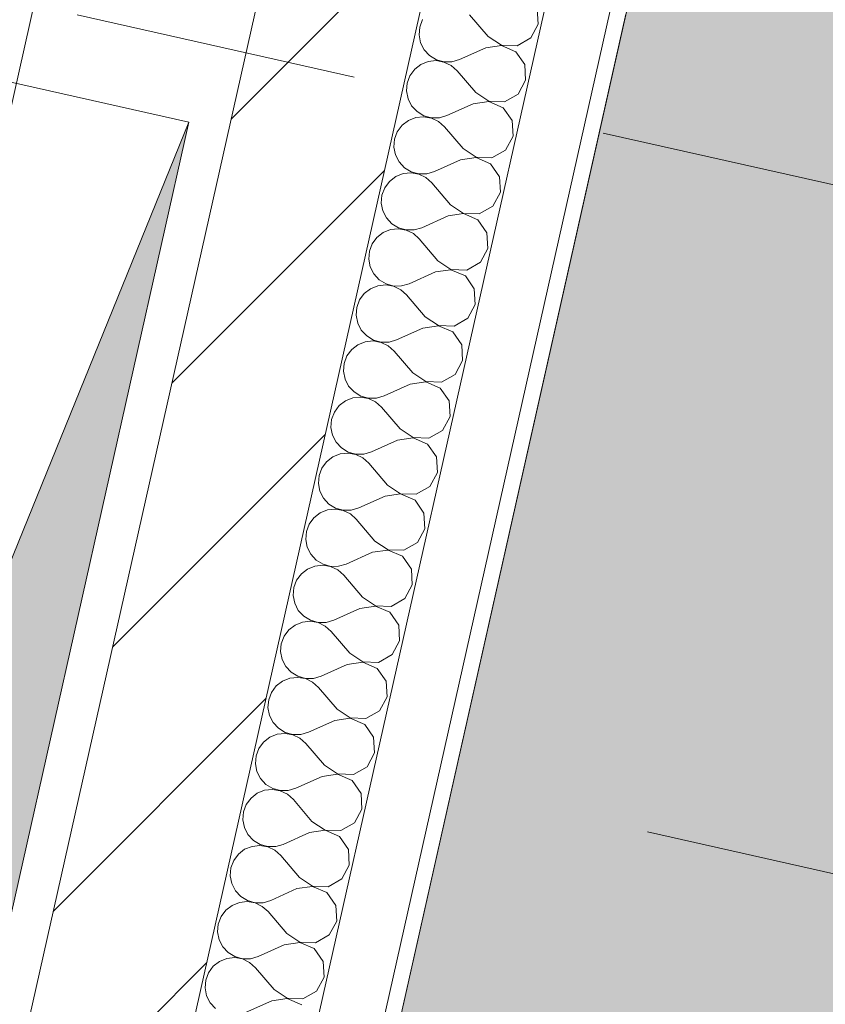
# Model space of a CAD drawing. Header units: millimetres. Extents: x -6990773 to -6682839, y 6117771 to 6220266.
# Tile 32 of 154: x -6942119 to -6941118, y 6139639 to 6140863. Entities that reach past the tile are written whole.
import ezdxf
from ezdxf.enums import TextEntityAlignment as Align

# ---------------------------------------------------------------- set-up
doc = ezdxf.new("R2010")
doc.units = ezdxf.units.MM
doc.header["$MEASUREMENT"] = 0
doc.linetypes.add('Штрихпунктирная', pattern=[670.277762, 352.777767, -176.388884, 0, -141.111112])
for name, color, linetype in [('АР-Разуклонка кровли', 7, 'Continuous'), ('АР-Стены_внешние_.АР', 7, 'Continuous'), ('АР-Чертеж-Оси_Осевые размеры.АР', 7, 'Continuous'), ('АР-Чертеж-Размеры.АР', 7, 'Continuous'), ('ИОС-Шахты и отверстия.АР', 7, 'Continuous')]:
    doc.layers.add(name, color=color, linetype=linetype)
for name, color, linetype, lineweight in [('АР-Разуклонка кровли_Ном._пера__120', 7, 'Continuous', 0), ('АР-Стены_внешние_.АР_Ном._пера__1', 7, 'Continuous', 30), ('АР-Чертеж-Оси_Осевые размеры.АР_Ном._пера__120', 7, 'Continuous', 0), ('АР-Чертеж-Размеры.АР_Ном._пера__1', 7, 'Continuous', 0), ('ИОС-Шахты и отверстия.АР_Ном._пера__1', 7, 'Continuous', 0), ('ИОС-Шахты и отверстия.АР_Ном._пера__101', 252, 'Continuous', 0), ('Кровля_Ном._пера__101', 252, 'Continuous', 0), ('Кровля_Ном._пера__120', 7, 'Continuous', 0)]:
    doc.layers.add(name, color=color, linetype=linetype, lineweight=lineweight)
doc.styles.add('РЎР“Р•РќР•Р\xa0Р\x98Р\xa0_РЎРўР\x98Р›Р¬_4', font='GOTHIC.TTF')
doc.dimstyles.new('СГЕНЕРИР_СТИЛЬ__8', dxfattribs={"dimtxt": 150, "dimasz": 237.5, "dimexe": 0.18, "dimexo": 0.0625, "dimgap": 0, "dimtad": 1, "dimdec": 0, "dimzin": 0, "dimdsep": 46, "dimtxsty": 'РЎР“Р•РќР•Р\xa0Р\x98Р\xa0_РЎРўР\x98Р›Р¬_4', "dimblk": 'ARROWHEAD_6', "dimblk1": 'ARROWHEAD_6', "dimblk2": 'ARROWHEAD_6', "dimcen": 0.09, "dimse1": 1, "dimse2": 1, "dimclrd": 7, "dimclre": 7, "dimclrt": 7, "dimazin": 0, "dimtfac": 1, "dimtdec": 4, "dimtmove": 2, "dimatfit": 3, "dimfxl": 1, "dimtolj": 1, "dimtzin": 0, "dimarcsym": 0})

# ---------------------------------------------------------------- blocks, each defined once
blk = doc.blocks.new('*X357', base_point=(-6338927.2, 6562677.8))
at = {"layer": 'АР-Стены_внешние_.АР_Ном._пера__1', "color": 7, "linetype": 'Continuous', "lineweight": 0}
for p, q in [((-6941536.9, 6140842.2), (-6941560.1, 6140869.3)), ((-6941474.9, 6140857.5), (-6941476, 6140877)), ((-6941618.7, 6140863.2), (-6941622.1, 6140854)), ((-6941484.2, 6140840.4), (-6941474.9, 6140857.5)), ((-6941622.1, 6140854), (-6941622.9, 6140844.2)), ((-6941622.9, 6140844.2), (-6941621, 6140834.5)), ((-6941621, 6140834.5), (-6941616.6, 6140825.7)), ((-6941536.9, 6140842.2), (-6941520.7, 6140831.4)), ((-6941520.7, 6140831.4), (-6941501.2, 6140830.7)), ((-6941501.2, 6140830.7), (-6941484.2, 6140840.4)), ((-6941616.6, 6140825.7), (-6941609.9, 6140818.5)), ((-6941540, 6140828.2), (-6941572.6, 6140813.6)), ((-6941520.7, 6140831.1), (-6941540, 6140828.2)), ((-6941502.8, 6140823.3), (-6941520.7, 6140831.1)), ((-6941491.6, 6140807.3), (-6941502.8, 6140823.3)), ((-6941620.7, 6140807.5), (-6941628.4, 6140801.5)), ((-6941611.5, 6140811.1), (-6941620.7, 6140807.5)), ((-6941601.7, 6140812.2), (-6941611.5, 6140811.1)), ((-6941609.9, 6140818.5), (-6941601.4, 6140813.4)), ((-6941592, 6140810.5), (-6941601.7, 6140812.2)), ((-6941601.4, 6140813.4), (-6941591.9, 6140810.8)), ((-6941583.1, 6140806.2), (-6941592, 6140810.5)), ((-6941591.9, 6140810.8), (-6941582.1, 6140810.8)), ((-6941582.1, 6140810.8), (-6941572.6, 6140813.6)), ((-6941490.6, 6140787.8), (-6941491.6, 6140807.3)), ((-6941628.4, 6140801.5), (-6941634.3, 6140793.5)), ((-6941575.8, 6140799.7), (-6941583.1, 6140806.2)), ((-6941552.6, 6140772.5), (-6941575.8, 6140799.7)), ((-6941637.8, 6140784.3), (-6941638.6, 6140774.5)), ((-6941634.3, 6140793.5), (-6941637.8, 6140784.3)), ((-6941499.9, 6140770.7), (-6941490.6, 6140787.8)), ((-6941638.6, 6140774.5), (-6941636.7, 6140764.8)), ((-6941552.6, 6140772.5), (-6941536.3, 6140761.7)), ((-6941516.8, 6140761), (-6941499.9, 6140770.7)), ((-6941636.7, 6140764.8), (-6941632.2, 6140756)), ((-6941555.7, 6140758.5), (-6941588.3, 6140743.9)), ((-6941536.4, 6140761.4), (-6941555.7, 6140758.5)), ((-6941518.5, 6140753.6), (-6941536.4, 6140761.4)), ((-6941536.3, 6140761.7), (-6941516.8, 6140761)), ((-6941632.2, 6140756), (-6941625.5, 6140748.8)), ((-6941625.5, 6140748.8), (-6941617.1, 6140743.7)), ((-6941507.3, 6140737.6), (-6941518.5, 6140753.6)), ((-6941636.3, 6140737.8), (-6941644.1, 6140731.8)), ((-6941627.2, 6140741.4), (-6941636.3, 6140737.8)), ((-6941617.4, 6140742.5), (-6941627.2, 6140741.4)), ((-6941607.7, 6140740.8), (-6941617.4, 6140742.5)), ((-6941617.1, 6140743.7), (-6941607.6, 6140741.1)), ((-6941598.8, 6140736.5), (-6941607.7, 6140740.8)), ((-6941607.6, 6140741.1), (-6941597.7, 6140741.1)), ((-6941591.4, 6140730), (-6941598.8, 6140736.5)), ((-6941597.7, 6140741.1), (-6941588.3, 6140743.9)), ((-6941506.2, 6140718.1), (-6941507.3, 6140737.6)), ((-6941650, 6140723.8), (-6941653.4, 6140714.6)), ((-6941644.1, 6140731.8), (-6941650, 6140723.8)), ((-6941568.2, 6140702.8), (-6941591.4, 6140730)), ((-6941653.4, 6140714.6), (-6941654.2, 6140704.8)), ((-6941515.5, 6140701), (-6941506.2, 6140718.1)), ((-6941654.2, 6140704.8), (-6941652.3, 6140695.1)), ((-6941568.2, 6140702.8), (-6941552, 6140692)), ((-6941532.5, 6140691.3), (-6941515.5, 6140701)), ((-6941652.3, 6140695.1), (-6941647.9, 6140686.3)), ((-6941647.9, 6140686.3), (-6941641.2, 6140679.1)), ((-6941571.4, 6140688.9), (-6941603.9, 6140674.2)), ((-6941552, 6140691.7), (-6941571.4, 6140688.9)), ((-6941552, 6140692), (-6941532.5, 6140691.3)), ((-6941534.1, 6140683.9), (-6941552, 6140691.7)), ((-6941633, 6140672.8), (-6941642.8, 6140671.8)), ((-6941641.2, 6140679.1), (-6941632.7, 6140674)), ((-6941623.3, 6140671.1), (-6941633, 6140672.8)), ((-6941632.7, 6140674), (-6941623.2, 6140671.4)), ((-6941613.4, 6140671.4), (-6941603.9, 6140674.2)), ((-6941523, 6140667.9), (-6941534.1, 6140683.9)), ((-6941659.8, 6140662.1), (-6941665.6, 6140654.1)), ((-6941652, 6140668.1), (-6941659.8, 6140662.1)), ((-6941642.8, 6140671.8), (-6941652, 6140668.1)), ((-6941614.4, 6140666.8), (-6941623.3, 6140671.1)), ((-6941623.2, 6140671.4), (-6941613.4, 6140671.4)), ((-6941607.1, 6140660.3), (-6941614.4, 6140666.8)), ((-6941583.9, 6140633.1), (-6941607.1, 6140660.3)), ((-6941521.9, 6140648.5), (-6941523, 6140667.9)), ((-6941665.6, 6140654.1), (-6941669.1, 6140644.9)), ((-6941531.2, 6140631.3), (-6941521.9, 6140648.5)), ((-6941669.1, 6140644.9), (-6941669.9, 6140635.1)), ((-6941669.9, 6140635.1), (-6941668, 6140625.4)), ((-6941668, 6140625.4), (-6941663.5, 6140616.6)), ((-6941583.9, 6140633.1), (-6941567.6, 6140622.3)), ((-6941548.1, 6140621.6), (-6941531.2, 6140631.3)), ((-6941663.5, 6140616.6), (-6941656.8, 6140609.4)), ((-6941587, 6140619.2), (-6941619.6, 6140604.5)), ((-6941567.7, 6140622), (-6941587, 6140619.2)), ((-6941549.8, 6140614.3), (-6941567.7, 6140622)), ((-6941567.6, 6140622.3), (-6941548.1, 6140621.6)), ((-6941538.6, 6140598.3), (-6941549.8, 6140614.3)), ((-6941658.5, 6140602.1), (-6941667.6, 6140598.4)), ((-6941648.7, 6140603.1), (-6941658.5, 6140602.1)), ((-6941656.8, 6140609.4), (-6941648.4, 6140604.3)), ((-6941639, 6140601.4), (-6941648.7, 6140603.1)), ((-6941648.4, 6140604.3), (-6941638.9, 6140601.7)), ((-6941630.1, 6140597.1), (-6941639, 6140601.4)), ((-6941638.9, 6140601.7), (-6941629, 6140601.8)), ((-6941629, 6140601.8), (-6941619.6, 6140604.5)), ((-6941675.4, 6140592.4), (-6941681.3, 6140584.4)), ((-6941667.6, 6140598.4), (-6941675.4, 6140592.4)), ((-6941622.7, 6140590.6), (-6941630.1, 6140597.1)), ((-6941599.5, 6140563.4), (-6941622.7, 6140590.6)), ((-6941537.5, 6140578.8), (-6941538.6, 6140598.3)), ((-6941684.7, 6140575.2), (-6941685.5, 6140565.4)), ((-6941681.3, 6140584.4), (-6941684.7, 6140575.2)), ((-6941546.8, 6140561.6), (-6941537.5, 6140578.8)), ((-6941685.5, 6140565.4), (-6941683.6, 6140555.7)), ((-6941599.5, 6140563.4), (-6941583.3, 6140552.6)), ((-6941683.6, 6140555.7), (-6941679.2, 6140547)), ((-6941583.3, 6140552.3), (-6941602.7, 6140549.5)), ((-6941583.3, 6140552.6), (-6941563.8, 6140551.9)), ((-6941565.4, 6140544.6), (-6941583.3, 6140552.3)), ((-6941563.8, 6140551.9), (-6941546.8, 6140561.6)), ((-6941679.2, 6140547), (-6941672.5, 6140539.7)), ((-6941672.5, 6140539.7), (-6941664, 6140534.6)), ((-6941602.7, 6140549.5), (-6941635.2, 6140534.8)), ((-6941554.3, 6140528.6), (-6941565.4, 6140544.6)), ((-6941683.3, 6140528.7), (-6941691.1, 6140522.7)), ((-6941674.1, 6140532.4), (-6941683.3, 6140528.7)), ((-6941664.3, 6140533.4), (-6941674.1, 6140532.4)), ((-6941654.6, 6140531.7), (-6941664.3, 6140533.4)), ((-6941664, 6140534.6), (-6941654.5, 6140532)), ((-6941645.7, 6140527.4), (-6941654.6, 6140531.7)), ((-6941654.5, 6140532), (-6941644.7, 6140532.1)), ((-6941638.4, 6140520.9), (-6941645.7, 6140527.4)), ((-6941644.7, 6140532.1), (-6941635.2, 6140534.8)), ((-6941553.2, 6140509.1), (-6941554.3, 6140528.6)), ((-6941696.9, 6140514.8), (-6941700.4, 6140505.5)), ((-6941691.1, 6140522.7), (-6941696.9, 6140514.8)), ((-6941615.2, 6140493.7), (-6941638.4, 6140520.9)), ((-6941700.4, 6140505.5), (-6941701.2, 6140495.7)), ((-6941562.5, 6140491.9), (-6941553.2, 6140509.1)), ((-6941701.2, 6140495.7), (-6941699.3, 6140486)), ((-6941615.2, 6140493.7), (-6941598.9, 6140482.9)), ((-6941579.4, 6140482.2), (-6941562.5, 6140491.9)), ((-6941699.3, 6140486), (-6941694.8, 6140477.3)), ((-6941694.8, 6140477.3), (-6941688.1, 6140470)), ((-6941618.3, 6140479.8), (-6941650.9, 6140465.1)), ((-6941599, 6140482.6), (-6941618.3, 6140479.8)), ((-6941581.1, 6140474.9), (-6941599, 6140482.6)), ((-6941598.9, 6140482.9), (-6941579.4, 6140482.2)), ((-6941688.1, 6140470), (-6941679.7, 6140464.9)), ((-6941679.7, 6140464.9), (-6941670.2, 6140462.3)), ((-6941660.3, 6140462.4), (-6941650.9, 6140465.1)), ((-6941569.9, 6140458.9), (-6941581.1, 6140474.9)), ((-6941706.7, 6140453), (-6941712.6, 6140445.1)), ((-6941698.9, 6140459), (-6941706.7, 6140453)), ((-6941689.8, 6140462.7), (-6941698.9, 6140459)), ((-6941680, 6140463.7), (-6941689.8, 6140462.7)), ((-6941670.3, 6140462), (-6941680, 6140463.7)), ((-6941661.4, 6140457.7), (-6941670.3, 6140462)), ((-6941670.2, 6140462.3), (-6941660.3, 6140462.4)), ((-6941654, 6140451.2), (-6941661.4, 6140457.7)), ((-6941568.8, 6140439.4), (-6941569.9, 6140458.9)), ((-6941712.6, 6140445.1), (-6941716, 6140435.8)), ((-6941630.8, 6140424), (-6941654, 6140451.2)), ((-6941716, 6140435.8), (-6941716.8, 6140426)), ((-6941578.1, 6140422.2), (-6941568.8, 6140439.4)), ((-6941716.8, 6140426), (-6941714.9, 6140416.3)), ((-6941714.9, 6140416.3), (-6941710.5, 6140407.6)), ((-6941630.8, 6140424), (-6941614.6, 6140413.2)), ((-6941595.1, 6140412.5), (-6941578.1, 6140422.2)), ((-6941710.5, 6140407.6), (-6941703.8, 6140400.3)), ((-6941634, 6140410.1), (-6941666.5, 6140395.4)), ((-6941614.7, 6140412.9), (-6941634, 6140410.1)), ((-6941596.7, 6140405.2), (-6941614.7, 6140412.9)), ((-6941614.6, 6140413.2), (-6941595.1, 6140412.5)), ((-6941585.6, 6140389.2), (-6941596.7, 6140405.2)), ((-6941705.4, 6140393), (-6941714.6, 6140389.3)), ((-6941695.6, 6140394), (-6941705.4, 6140393)), ((-6941703.8, 6140400.3), (-6941695.3, 6140395.2)), ((-6941685.9, 6140392.3), (-6941695.6, 6140394)), ((-6941695.3, 6140395.2), (-6941685.8, 6140392.6)), ((-6941677, 6140388), (-6941685.9, 6140392.3)), ((-6941685.8, 6140392.6), (-6941676, 6140392.7)), ((-6941676, 6140392.7), (-6941666.5, 6140395.4)), ((-6941722.4, 6140383.3), (-6941728.2, 6140375.4)), ((-6941714.6, 6140389.3), (-6941722.4, 6140383.3)), ((-6941669.7, 6140381.5), (-6941677, 6140388)), ((-6941646.5, 6140354.3), (-6941669.7, 6140381.5)), ((-6941584.5, 6140369.7), (-6941585.6, 6140389.2)), ((-6941728.2, 6140375.4), (-6941731.7, 6140366.1)), ((-6941593.8, 6140352.5), (-6941584.5, 6140369.7)), ((-6941731.7, 6140366.1), (-6941732.5, 6140356.3)), ((-6941732.5, 6140356.3), (-6941730.6, 6140346.7)), ((-6941646.5, 6140354.3), (-6941630.2, 6140343.5)), ((-6941730.6, 6140346.7), (-6941726.1, 6140337.9)), ((-6941630.3, 6140343.2), (-6941649.6, 6140340.4)), ((-6941612.4, 6140335.5), (-6941630.3, 6140343.2)), ((-6941630.2, 6140343.5), (-6941610.7, 6140342.8)), ((-6941610.7, 6140342.8), (-6941593.8, 6140352.5)), ((-6941726.1, 6140337.9), (-6941719.4, 6140330.7)), ((-6941719.4, 6140330.7), (-6941711, 6140325.5)), ((-6941649.6, 6140340.4), (-6941682.2, 6140325.7)), ((-6941601.2, 6140319.5), (-6941612.4, 6140335.5)), ((-6941730.2, 6140319.6), (-6941738, 6140313.6)), ((-6941721.1, 6140323.3), (-6941730.2, 6140319.6)), ((-6941711.3, 6140324.3), (-6941721.1, 6140323.3)), ((-6941701.6, 6140322.6), (-6941711.3, 6140324.3)), ((-6941711, 6140325.5), (-6941701.5, 6140322.9)), ((-6941692.7, 6140318.3), (-6941701.6, 6140322.6)), ((-6941701.5, 6140322.9), (-6941691.6, 6140323)), ((-6941685.3, 6140311.8), (-6941692.7, 6140318.3)), ((-6941691.6, 6140323), (-6941682.2, 6140325.7)), ((-6941600.1, 6140300), (-6941601.2, 6140319.5)), ((-6941743.9, 6140305.7), (-6941747.3, 6140296.5)), ((-6941738, 6140313.6), (-6941743.9, 6140305.7)), ((-6941662.1, 6140284.6), (-6941685.3, 6140311.8)), ((-6941747.3, 6140296.5), (-6941748.1, 6140286.6)), ((-6941609.4, 6140282.8), (-6941600.1, 6140300)), ((-6941748.1, 6140286.6), (-6941746.2, 6140277)), ((-6941662.1, 6140284.6), (-6941645.9, 6140273.8)), ((-6941626.4, 6140273.2), (-6941609.4, 6140282.8)), ((-6941746.2, 6140277), (-6941741.8, 6140268.2)), ((-6941665.3, 6140270.7), (-6941697.8, 6140256.1)), ((-6941646, 6140273.5), (-6941665.3, 6140270.7)), ((-6941628, 6140265.8), (-6941646, 6140273.5)), ((-6941645.9, 6140273.8), (-6941626.4, 6140273.2)), ((-6941741.8, 6140268.2), (-6941735.1, 6140261)), ((-6941735.1, 6140261), (-6941726.7, 6140255.8)), ((-6941707.3, 6140253.3), (-6941697.8, 6140256.1)), ((-6941616.9, 6140249.8), (-6941628, 6140265.8)), ((-6941753.7, 6140243.9), (-6941759.5, 6140236)), ((-6941745.9, 6140249.9), (-6941753.7, 6140243.9)), ((-6941736.7, 6140253.6), (-6941745.9, 6140249.9)), ((-6941726.9, 6140254.6), (-6941736.7, 6140253.6)), ((-6941717.2, 6140252.9), (-6941726.9, 6140254.6)), ((-6941726.7, 6140255.8), (-6941717.2, 6140253.2)), ((-6941717.2, 6140253.2), (-6941707.3, 6140253.3)), ((-6941708.3, 6140248.7), (-6941717.2, 6140252.9)), ((-6941701, 6140242.1), (-6941708.3, 6140248.7)), ((-6941615.8, 6140230.3), (-6941616.9, 6140249.8)), ((-6941759.5, 6140236), (-6941763, 6140226.8)), ((-6941677.8, 6140214.9), (-6941701, 6140242.1)), ((-6941763, 6140226.8), (-6941763.8, 6140216.9)), ((-6941625.1, 6140213.2), (-6941615.8, 6140230.3)), ((-6941763.8, 6140216.9), (-6941761.9, 6140207.3)), ((-6941761.9, 6140207.3), (-6941757.4, 6140198.5)), ((-6941677.8, 6140214.9), (-6941661.5, 6140204.1)), ((-6941642, 6140203.5), (-6941625.1, 6140213.2)), ((-6941757.4, 6140198.5), (-6941750.7, 6140191.3)), ((-6941680.9, 6140201), (-6941713.5, 6140186.4)), ((-6941661.6, 6140203.8), (-6941680.9, 6140201)), ((-6941643.7, 6140196.1), (-6941661.6, 6140203.8)), ((-6941661.5, 6140204.1), (-6941642, 6140203.5)), ((-6941632.5, 6140180.1), (-6941643.7, 6140196.1)), ((-6941752.4, 6140183.9), (-6941761.5, 6140180.2)), ((-6941742.6, 6140184.9), (-6941752.4, 6140183.9)), ((-6941750.7, 6140191.3), (-6941742.3, 6140186.1)), ((-6941732.9, 6140183.2), (-6941742.6, 6140184.9)), ((-6941742.3, 6140186.1), (-6941732.8, 6140183.5)), ((-6941724, 6140179), (-6941732.9, 6140183.2)), ((-6941732.8, 6140183.5), (-6941723, 6140183.6)), ((-6941723, 6140183.6), (-6941713.5, 6140186.4)), ((-6941769.3, 6140174.2), (-6941775.2, 6140166.3)), ((-6941761.5, 6140180.2), (-6941769.3, 6140174.2)), ((-6941716.6, 6140172.4), (-6941724, 6140179)), ((-6941693.4, 6140145.3), (-6941716.6, 6140172.4)), ((-6941631.4, 6140160.6), (-6941632.5, 6140180.1)), ((-6941775.2, 6140166.3), (-6941778.6, 6140157.1)), ((-6941640.7, 6140143.5), (-6941631.4, 6140160.6)), ((-6941778.6, 6140157.1), (-6941779.5, 6140147.2)), ((-6941779.5, 6140147.2), (-6941777.6, 6140137.6)), ((-6941777.6, 6140137.6), (-6941773.1, 6140128.8)), ((-6941677.3, 6140134.2), (-6941696.6, 6140131.3)), ((-6941693.4, 6140145.3), (-6941677.2, 6140134.4)), ((-6941659.3, 6140126.4), (-6941677.3, 6140134.2)), ((-6941677.2, 6140134.4), (-6941657.7, 6140133.8)), ((-6941657.7, 6140133.8), (-6941640.7, 6140143.5)), ((-6941773.1, 6140128.8), (-6941766.4, 6140121.6)), ((-6941766.4, 6140121.6), (-6941758, 6140116.5)), ((-6941696.6, 6140131.3), (-6941729.1, 6140116.7)), ((-6941648.2, 6140110.4), (-6941659.3, 6140126.4)), ((-6941777.2, 6140110.6), (-6941785, 6140104.5)), ((-6941768, 6140114.2), (-6941777.2, 6140110.6)), ((-6941758.2, 6140115.2), (-6941768, 6140114.2)), ((-6941748.5, 6140113.6), (-6941758.2, 6140115.2)), ((-6941758, 6140116.5), (-6941748.5, 6140113.8)), ((-6941748.5, 6140113.8), (-6941738.6, 6140113.9)), ((-6941739.6, 6140109.3), (-6941748.5, 6140113.6)), ((-6941732.3, 6140102.7), (-6941739.6, 6140109.3)), ((-6941738.6, 6140113.9), (-6941729.1, 6140116.7)), ((-6941647.1, 6140090.9), (-6941648.2, 6140110.4)), ((-6941785, 6140104.5), (-6941790.8, 6140096.6)), ((-6941709.1, 6140075.6), (-6941732.3, 6140102.7)), ((-6941794.3, 6140087.4), (-6941795.1, 6140077.6)), ((-6941790.8, 6140096.6), (-6941794.3, 6140087.4)), ((-6941656.4, 6140073.8), (-6941647.1, 6140090.9)), ((-6941795.1, 6140077.6), (-6941793.2, 6140067.9)), ((-6941709.1, 6140075.6), (-6941692.9, 6140064.7)), ((-6941673.3, 6140064.1), (-6941656.4, 6140073.8)), ((-6941793.2, 6140067.9), (-6941788.7, 6140059.1)), ((-6941712.2, 6140061.6), (-6941744.8, 6140047)), ((-6941692.9, 6140064.5), (-6941712.2, 6140061.6)), ((-6941692.9, 6140064.7), (-6941673.3, 6140064.1)), ((-6941675, 6140056.7), (-6941692.9, 6140064.5)), ((-6941788.7, 6140059.1), (-6941782, 6140051.9)), ((-6941782, 6140051.9), (-6941773.6, 6140046.8)), ((-6941663.8, 6140040.7), (-6941675, 6140056.7)), ((-6941792.8, 6140040.9), (-6941800.6, 6140034.8)), ((-6941783.7, 6140044.5), (-6941792.8, 6140040.9)), ((-6941773.9, 6140045.5), (-6941783.7, 6140044.5)), ((-6941764.2, 6140043.9), (-6941773.9, 6140045.5)), ((-6941773.6, 6140046.8), (-6941764.1, 6140044.1)), ((-6941755.3, 6140039.6), (-6941764.2, 6140043.9)), ((-6941764.1, 6140044.1), (-6941754.3, 6140044.2)), ((-6941747.9, 6140033), (-6941755.3, 6140039.6)), ((-6941754.3, 6140044.2), (-6941744.8, 6140047)), ((-6941662.7, 6140021.2), (-6941663.8, 6140040.7)), ((-6941806.5, 6140026.9), (-6941809.9, 6140017.7)), ((-6941800.6, 6140034.8), (-6941806.5, 6140026.9)), ((-6941724.7, 6140005.9), (-6941747.9, 6140033)), ((-6941809.9, 6140017.7), (-6941810.8, 6140007.9)), ((-6941672.1, 6140004.1), (-6941662.7, 6140021.2)), ((-6941810.8, 6140007.9), (-6941808.9, 6139998.2)), ((-6941724.7, 6140005.9), (-6941708.5, 6139995)), ((-6941689, 6139994.4), (-6941672.1, 6140004.1)), ((-6941808.9, 6139998.2), (-6941804.4, 6139989.4)), ((-6941804.4, 6139989.4), (-6941797.7, 6139982.2)), ((-6941727.9, 6139991.9), (-6941760.5, 6139977.3)), ((-6941708.6, 6139994.8), (-6941727.9, 6139991.9)), ((-6941690.6, 6139987), (-6941708.6, 6139994.8)), ((-6941708.5, 6139995), (-6941689, 6139994.4)), ((-6941679.5, 6139971), (-6941690.6, 6139987)), ((-6941799.3, 6139974.8), (-6941808.5, 6139971.2)), ((-6941789.5, 6139975.9), (-6941799.3, 6139974.8)), ((-6941797.7, 6139982.2), (-6941789.3, 6139977.1)), ((-6941779.8, 6139974.2), (-6941789.5, 6139975.9)), ((-6941789.3, 6139977.1), (-6941779.8, 6139974.4)), ((-6941779.8, 6139974.4), (-6941769.9, 6139974.5)), ((-6941769.9, 6139974.5), (-6941760.5, 6139977.3)), ((-6941816.3, 6139965.1), (-6941822.1, 6139957.2)), ((-6941808.5, 6139971.2), (-6941816.3, 6139965.1)), ((-6941771, 6139969.9), (-6941779.8, 6139974.2)), ((-6941763.6, 6139963.3), (-6941771, 6139969.9)), ((-6941740.4, 6139936.2), (-6941763.6, 6139963.3)), ((-6941678.4, 6139951.5), (-6941679.5, 6139971)), ((-6941822.1, 6139957.2), (-6941825.6, 6139948)), ((-6941687.7, 6139934.4), (-6941678.4, 6139951.5)), ((-6941825.6, 6139948), (-6941826.4, 6139938.2)), ((-6941826.4, 6139938.2), (-6941824.5, 6139928.5)), ((-6941824.5, 6139928.5), (-6941820, 6139919.7)), ((-6941740.4, 6139936.2), (-6941724.2, 6139925.4)), ((-6941704.6, 6139924.7), (-6941687.7, 6139934.4)), ((-6941820, 6139919.7), (-6941813.3, 6139912.5)), ((-6941743.5, 6139922.2), (-6941776.1, 6139907.6)), ((-6941724.2, 6139925.1), (-6941743.5, 6139922.2)), ((-6941724.2, 6139925.4), (-6941704.6, 6139924.7)), ((-6941706.3, 6139917.3), (-6941724.2, 6139925.1)), ((-6941695.1, 6139901.3), (-6941706.3, 6139917.3)), ((-6941824.1, 6139901.5), (-6941831.9, 6139895.4)), ((-6941815, 6139905.1), (-6941824.1, 6139901.5)), ((-6941805.2, 6139906.2), (-6941815, 6139905.1)), ((-6941813.3, 6139912.5), (-6941804.9, 6139907.4)), ((-6941795.5, 6139904.5), (-6941805.2, 6139906.2)), ((-6941804.9, 6139907.4), (-6941795.4, 6139904.8)), ((-6941786.6, 6139900.2), (-6941795.5, 6139904.5)), ((-6941795.4, 6139904.8), (-6941785.6, 6139904.8)), ((-6941785.6, 6139904.8), (-6941776.1, 6139907.6)), ((-6941694, 6139881.8), (-6941695.1, 6139901.3)), ((-6941831.9, 6139895.4), (-6941837.8, 6139887.5)), ((-6941779.2, 6139893.7), (-6941786.6, 6139900.2)), ((-6941756.1, 6139866.5), (-6941779.2, 6139893.7)), ((-6941841.3, 6139878.3), (-6941842.1, 6139868.5)), ((-6941837.8, 6139887.5), (-6941841.3, 6139878.3)), ((-6941703.4, 6139864.7), (-6941694, 6139881.8)), ((-6941842.1, 6139868.5), (-6941840.2, 6139858.8)), ((-6941756.1, 6139866.5), (-6941739.8, 6139855.7)), ((-6941720.3, 6139855), (-6941703.4, 6139864.7)), ((-6941840.2, 6139858.8), (-6941835.7, 6139850)), ((-6941759.2, 6139852.5), (-6941791.8, 6139837.9)), ((-6941739.9, 6139855.4), (-6941759.2, 6139852.5)), ((-6941722, 6139847.6), (-6941739.9, 6139855.4)), ((-6941739.8, 6139855.7), (-6941720.3, 6139855)), ((-6941835.7, 6139850), (-6941829, 6139842.8)), ((-6941829, 6139842.8), (-6941820.6, 6139837.7)), ((-6941710.8, 6139831.6), (-6941722, 6139847.6)), ((-6941839.8, 6139831.8), (-6941847.6, 6139825.8)), ((-6941830.6, 6139835.4), (-6941839.8, 6139831.8)), ((-6941820.8, 6139836.5), (-6941830.6, 6139835.4)), ((-6941811.1, 6139834.8), (-6941820.8, 6139836.5)), ((-6941820.6, 6139837.7), (-6941811.1, 6139835.1)), ((-6941811.1, 6139835.1), (-6941801.2, 6139835.1)), ((-6941802.3, 6139830.5), (-6941811.1, 6139834.8)), ((-6941794.9, 6139824), (-6941802.3, 6139830.5)), ((-6941801.2, 6139835.1), (-6941791.8, 6139837.9)), ((-6941709.7, 6139812.1), (-6941710.8, 6139831.6)), ((-6941853.4, 6139817.8), (-6941856.9, 6139808.6)), ((-6941847.6, 6139825.8), (-6941853.4, 6139817.8)), ((-6941771.7, 6139796.8), (-6941794.9, 6139824)), ((-6941856.9, 6139808.6), (-6941857.7, 6139798.8)), ((-6941719, 6139795), (-6941709.7, 6139812.1)), ((-6941857.7, 6139798.8), (-6941855.8, 6139789.1)), ((-6941771.7, 6139796.8), (-6941755.5, 6139786)), ((-6941736, 6139785.3), (-6941719, 6139795)), ((-6941855.8, 6139789.1), (-6941851.3, 6139780.3)), ((-6941851.3, 6139780.3), (-6941844.6, 6139773.1)), ((-6941774.8, 6139782.9), (-6941807.4, 6139768.2)), ((-6941755.5, 6139785.7), (-6941774.8, 6139782.9)), ((-6941755.5, 6139786), (-6941736, 6139785.3)), ((-6941737.6, 6139777.9), (-6941755.5, 6139785.7)), ((-6941836.5, 6139766.8), (-6941846.3, 6139765.8)), ((-6941844.6, 6139773.1), (-6941836.2, 6139768)), ((-6941826.8, 6139765.1), (-6941836.5, 6139766.8)), ((-6941836.2, 6139768), (-6941826.7, 6139765.4)), ((-6941816.9, 6139765.4), (-6941807.4, 6139768.2)), ((-6941726.4, 6139761.9), (-6941737.6, 6139777.9)), ((-6941863.2, 6139756.1), (-6941869.1, 6139748.1)), ((-6941855.4, 6139762.1), (-6941863.2, 6139756.1)), ((-6941846.3, 6139765.8), (-6941855.4, 6139762.1)), ((-6941817.9, 6139760.8), (-6941826.8, 6139765.1)), ((-6941826.7, 6139765.4), (-6941816.9, 6139765.4)), ((-6941810.5, 6139754.3), (-6941817.9, 6139760.8)), ((-6941787.4, 6139727.1), (-6941810.5, 6139754.3)), ((-6941725.3, 6139742.5), (-6941726.4, 6139761.9)), ((-6941869.1, 6139748.1), (-6941872.6, 6139738.9)), ((-6941734.7, 6139725.3), (-6941725.3, 6139742.5)), ((-6941872.6, 6139738.9), (-6941873.4, 6139729.1)), ((-6941873.4, 6139729.1), (-6941871.5, 6139719.4)), ((-6941871.5, 6139719.4), (-6941867, 6139710.6)), ((-6941787.4, 6139727.1), (-6941771.1, 6139716.3)), ((-6941751.6, 6139715.6), (-6941734.7, 6139725.3)), ((-6941867, 6139710.6), (-6941860.3, 6139703.4)), ((-6941790.5, 6139713.2), (-6941823.1, 6139698.5)), ((-6941771.2, 6139716), (-6941790.5, 6139713.2)), ((-6941753.3, 6139708.3), (-6941771.2, 6139716)), ((-6941771.1, 6139716.3), (-6941751.6, 6139715.6)), ((-6941742.1, 6139692.2), (-6941753.3, 6139708.3)), ((-6941861.9, 6139696.1), (-6941871.1, 6139692.4)), ((-6941852.1, 6139697.1), (-6941861.9, 6139696.1)), ((-6941860.3, 6139703.4), (-6941851.9, 6139698.3)), ((-6941842.4, 6139695.4), (-6941852.1, 6139697.1)), ((-6941851.9, 6139698.3), (-6941842.4, 6139695.7)), ((-6941842.4, 6139695.7), (-6941832.5, 6139695.8)), ((-6941833.6, 6139691.1), (-6941842.4, 6139695.4)), ((-6941832.5, 6139695.8), (-6941823.1, 6139698.5)), ((-6941878.9, 6139686.4), (-6941884.7, 6139678.4)), ((-6941871.1, 6139692.4), (-6941878.9, 6139686.4)), ((-6941826.2, 6139684.6), (-6941833.6, 6139691.1)), ((-6941803, 6139657.4), (-6941826.2, 6139684.6)), ((-6941741, 6139672.8), (-6941742.1, 6139692.2)), ((-6941888.2, 6139669.2), (-6941889, 6139659.4)), ((-6941884.7, 6139678.4), (-6941888.2, 6139669.2)), ((-6941750.3, 6139655.6), (-6941741, 6139672.8)), ((-6941889, 6139659.4), (-6941887.1, 6139649.7)), ((-6941803, 6139657.4), (-6941786.8, 6139646.6)), ((-6941887.1, 6139649.7), (-6941882.6, 6139641)), ((-6941786.8, 6139646.3), (-6941806.1, 6139643.5)), ((-6941786.8, 6139646.6), (-6941767.3, 6139645.9)), ((-6941768.9, 6139638.6), (-6941786.8, 6139646.3)), ((-6941767.3, 6139645.9), (-6941750.3, 6139655.6)), ((-6941882.6, 6139641), (-6941875.9, 6139633.7)), ((-6941806.1, 6139643.5), (-6941838.7, 6139628.8))]:
    blk.add_line(p, q, dxfattribs=at)
blk = doc.blocks.new('Стена_131_1', base_point=(-6941707.4, 6140946.7))
at = {"layer": 'АР-Стены_внешние_.АР', "linetype": 'Continuous', "lineweight": 0, "true_color": 0x000000}
h = blk.add_hatch(dxfattribs=at)
h.set_pattern_fill('БЛОКИ_БЕТОННЫЕ_ЭФФЕКТИВН_70', color=18, style=0, pattern_type=2)
h.set_pattern_definition([(45, (-6338927.19, 6562677.8), (-127.27922, 127.27922), [])])
h.paths.add_polyline_path([(-6941916.7, 6139558.8), (-6941609.9, 6140924.8), (-6941805, 6140968.6), (-6942111.8, 6139602.6)])
at = {"layer": 'АР-Стены_внешние_.АР_Ном._пера__1', "color": 7, "linetype": 'Continuous', "lineweight": 15}
blk.add_line((-6941916.7, 6139558.8), (-6941609.9, 6140924.8), dxfattribs=at)
at = {"layer": 'АР-Стены_внешние_.АР_Ном._пера__1', "color": 7, "linetype": 'Continuous', "lineweight": 0}
for p, q in [((-6941814.2, 6139330.7), (-6941463.5, 6140891.9)), ((-6941769, 6139166.9), (-6941385.5, 6140874.4))]:
    blk.add_line(p, q, dxfattribs=at)
at = {"layer": 'АР-Стены_внешние_.АР_Ном._пера__1', "color": 7, "linetype": 'Continuous', "lineweight": 15, "flags": 128}
blk.add_lwpolyline([(-6941805, 6140968.6), (-6942111.8, 6139602.6)], dxfattribs=at)
at = {"layer": 'АР-Стены_внешние_.АР_Ном._пера__1', "color": 7, "linetype": 'Continuous', "lineweight": 0, "flags": 128}
blk.add_lwpolyline([(-6941767, 6139084.4), (-6941366, 6140870)], dxfattribs=at)
at = {"layer": 'АР-Стены_внешние_.АР', "color": 7, "lineweight": 0}
blk.add_blockref('*X357', (-6338927.2, 6562677.8), dxfattribs=at)
blk = doc.blocks.new('Стандартный Маркер Сетки[56]_1', base_point=(-6940228.2, 6149223.3))
at = {"layer": 'АР-Чертеж-Оси_Осевые размеры.АР_Ном._пера__120', "color": 7, "linetype": 'Штрихпунктирная', "lineweight": 0}
blk.add_line((-6940447.3, 6148247.6), (-6945009.8, 6127933.2), dxfattribs=at)
at = {"layer": 'АР-Чертеж-Оси_Осевые размеры.АР_Ном._пера__120', "color": 7, "lineweight": 0, "style": 'РЎР“Р•РќР•Р\xa0Р\x98Р\xa0_РЎРўР\x98Р›Р¬_4'}
blk.add_attdef('AC_MarkerText_1', text='', height=350, rotation=347.3417, dxfattribs=at).set_placement((-6945268.6, 6126650.8), align=Align.TOP_CENTER)
blk = doc.blocks.new('Стандартный Маркер Сетки[68]_1', base_point=(-6940228.2, 6149223.3))
at = {"layer": 'АР-Чертеж-Оси_Осевые размеры.АР_Ном._пера__120', "color": 7, "linetype": 'Штрихпунктирная', "lineweight": 0}
blk.add_line((-6940447.3, 6148247.6), (-6945009.8, 6127933.2), dxfattribs=at)
at = {"layer": 'АР-Чертеж-Оси_Осевые размеры.АР_Ном._пера__120', "color": 7, "lineweight": 0, "style": 'РЎР“Р•РќР•Р\xa0Р\x98Р\xa0_РЎРўР\x98Р›Р¬_4'}
blk.add_attdef('AC_MarkerText_1', text='', height=350, rotation=347.3417, dxfattribs=at).set_placement((-6945268.6, 6126650.8), align=Align.TOP_CENTER)
blk = doc.blocks.new('Линия_4_1', base_point=(-6941339, 6139853.3))
at = {"layer": 'АР-Разуклонка кровли_Ном._пера__120', "color": 7, "linetype": 'Continuous', "lineweight": 0}
blk.add_line((-6941339, 6139853.3), (-6940016, 6139556.2), dxfattribs=at)
blk = doc.blocks.new('*D421', base_point=(-6338927.2, 6562677.8))
at = {"layer": 'АР-Чертеж-Размеры.АР_Ном._пера__1', "color": 7, "linetype": 'Continuous', "lineweight": 0, "transparency": 16777216}
for p, q in [((-6943827, 6147333.6), (-6943868.1, 6147150.7)), ((-6943773.5, 6147001.4), (-6943962.6, 6147300.1)), ((-6944096.7, 6147202.1), (-6943639.4, 6147099.3)), ((-6943868.1, 6147150.7), (-6945393.2, 6140360.1)), ((-6945487.8, 6140509.4), (-6945298.6, 6140210.7)), ((-6945621.9, 6140411.4), (-6945164.5, 6140308.7)), ((-6945393.2, 6140360.1), (-6945434.3, 6140177.1))]:
    blk.add_line(p, q, dxfattribs=at)
at = {"layer": 'АР-Чертеж-Размеры.АР_Ном._пера__1', "color": 7, "lineweight": 0, "transparency": 16777216, "insert": (-6944595.9, 6144047.1), "char_height": 150, "attachment_point": 7, "rotation": 77.3417, "style": 'РЎР“Р•РќР•Р\xa0Р\x98Р\xa0_РЎРўР\x98Р›Р¬_4'}
blk.add_mtext('\\A1;{\\pql;\\fCentury Gothic|b0|i0|c204|p0;\\W1.000000;6\xa0960}', dxfattribs=at)
blk = doc.blocks.new('ARROWHEAD_6')
at = {"color": 0, "linetype": 'Continuous', "lineweight": 0}
for p, q in [((-0.5, -0.5), (0.5, 0.5)), ((0, 0), (-1, 0))]:
    blk.add_line(p, q, dxfattribs=at)
blk = doc.blocks.new('Символ Проема в Полу 21[81]_1', base_point=(-6942686.8, 6139782.9))
at = {"layer": 'ИОС-Шахты и отверстия.АР_Ном._пера__101', "linetype": 'Continuous', "lineweight": 0}
blk.add_hatch(color=252, dxfattribs=at).paths.add_polyline_path([(-6942686.8, 6139782.9), (-6942150.2, 6139662.4), (-6941909.1, 6140735.7), (-6942269, 6139850.2)])
at = {"layer": 'ИОС-Шахты и отверстия.АР_Ном._пера__1', "color": 7, "linetype": 'Continuous', "lineweight": 0, "flags": 128}
for points in [[(-6942269, 6139850.2), (-6941909.1, 6140735.7), (-6942445.8, 6140856.2), (-6942686.8, 6139782.9)], [(-6942686.8, 6139782.9), (-6942150.2, 6139662.4), (-6941909.1, 6140735.7), (-6942269, 6139850.2)]]:
    blk.add_lwpolyline(points, close=True, dxfattribs=at)
blk = doc.blocks.new('Стандартный Маркер Сетки[85]_1', base_point=(-6988155.5, 6151224.6))
at = {"layer": 'АР-Чертеж-Оси_Осевые размеры.АР_Ном._пера__120', "color": 7, "linetype": 'Штрихпунктирная', "lineweight": 0}
blk.add_line((-6987179.8, 6151005.4), (-6908238.6, 6133275.6), dxfattribs=at)
at = {"layer": 'АР-Чертеж-Оси_Осевые размеры.АР_Ном._пера__120', "color": 7, "lineweight": 0, "style": 'РЎР“Р•РќР•Р\xa0Р\x98Р\xa0_РЎРўР\x98Р›Р¬_4'}
for tag, p in [('AC_MarkerText_1_0', (-6988573.4, 6151515.2)), ('AC_MarkerText_1_1', (-6906705.1, 6133128))]:
    blk.add_attdef(tag, text='', height=350, rotation=347.3417, dxfattribs=at).set_placement(p, align=Align.TOP_CENTER)
blk = doc.blocks.new('Стандартный Маркер Сетки[90]_1', base_point=(-6988155.5, 6151224.6))
at = {"layer": 'АР-Чертеж-Оси_Осевые размеры.АР_Ном._пера__120', "color": 7, "linetype": 'Штрихпунктирная', "lineweight": 0}
blk.add_line((-6987179.8, 6151005.4), (-6908238.6, 6133275.6), dxfattribs=at)
at = {"layer": 'АР-Чертеж-Оси_Осевые размеры.АР_Ном._пера__120', "color": 7, "lineweight": 0, "style": 'РЎР“Р•РќР•Р\xa0Р\x98Р\xa0_РЎРўР\x98Р›Р¬_4'}
for tag, p in [('AC_MarkerText_1_0', (-6988573.4, 6151515.2)), ('AC_MarkerText_1_1', (-6906705.1, 6133128))]:
    blk.add_attdef(tag, text='', height=350, rotation=347.3417, dxfattribs=at).set_placement(p, align=Align.TOP_CENTER)
blk = doc.blocks.new('Стандартный Маркер Сетки[94]_1', base_point=(-6988155.5, 6151224.6))
at = {"layer": 'АР-Чертеж-Оси_Осевые размеры.АР_Ном._пера__120', "color": 7, "linetype": 'Штрихпунктирная', "lineweight": 0}
blk.add_line((-6987179.8, 6151005.4), (-6908238.6, 6133275.6), dxfattribs=at)
at = {"layer": 'АР-Чертеж-Оси_Осевые размеры.АР_Ном._пера__120', "color": 7, "lineweight": 0, "style": 'РЎР“Р•РќР•Р\xa0Р\x98Р\xa0_РЎРўР\x98Р›Р¬_4'}
for tag, p in [('AC_MarkerText_1_0', (-6988573.4, 6151515.2)), ('AC_MarkerText_1_1', (-6906705.1, 6133128))]:
    blk.add_attdef(tag, text='', height=350, rotation=347.3417, dxfattribs=at).set_placement(p, align=Align.TOP_CENTER)
blk = doc.blocks.new('Стандартный Маркер Сетки[100]_1', base_point=(-6988155.5, 6151224.6))
at = {"layer": 'АР-Чертеж-Оси_Осевые размеры.АР_Ном._пера__120', "color": 7, "linetype": 'Штрихпунктирная', "lineweight": 0}
blk.add_line((-6987179.8, 6151005.4), (-6908238.6, 6133275.6), dxfattribs=at)
at = {"layer": 'АР-Чертеж-Оси_Осевые размеры.АР_Ном._пера__120', "color": 7, "lineweight": 0, "style": 'РЎР“Р•РќР•Р\xa0Р\x98Р\xa0_РЎРўР\x98Р›Р¬_4'}
for tag, p in [('AC_MarkerText_1_0', (-6988573.4, 6151515.2)), ('AC_MarkerText_1_1', (-6906705.1, 6133128))]:
    blk.add_attdef(tag, text='', height=350, rotation=347.3417, dxfattribs=at).set_placement(p, align=Align.TOP_CENTER)

msp = doc.modelspace()

# ---------------------------------------------------------------- hatches: boundary and pattern name
at = {"layer": 'Кровля_Ном._пера__101', "linetype": 'Continuous', "lineweight": 0}
h = msp.add_hatch(dxfattribs=at)
h.set_pattern_fill('ПЕСОК_0001', color=252, style=0, pattern_type=2)
h.set_pattern_definition([(32.3417, (-6952891.77, 6138227.56), (-120.9696, 191.0468), [0, -150.75, 0, -226.125]), (97.3417, (-6952401.49, 6138117.45), (224.2711, 28.8958), [0, -110.55, 0, -190.95])])
h.paths.add_polyline_path([(-6958297.1, 6136949.8), (-6937251.1, 6132222.9), (-6934085.7, 6146316.9), (-6936671.4, 6146897.7), (-6936905.8, 6145853.7), (-6940350.5, 6146627.4), (-6940458, 6146149), (-6940744.7, 6144872.5), (-6941092.3, 6143324.6), (-6940828, 6143265.3), (-6941771.4, 6139064.9), (-6951075.3, 6141154.5), (-6949771.5, 6146959.5), (-6949249, 6146842.1), (-6948975, 6148061.9), (-6949384.7, 6148153.9), (-6949231.4, 6148836.7), (-6948890.5, 6150354.6), (-6952413.2, 6151145.8), (-6952233.6, 6151945.7), (-6954799.7, 6152522)])

# ---------------------------------------------------------------- linework, layer by layer
at = {"layer": 'Кровля_Ном._пера__120', "color": 7, "linetype": 'Continuous', "lineweight": 0, "flags": 128}
msp.add_lwpolyline([(-6958297.1, 6136949.8), (-6937251.1, 6132222.9), (-6934085.7, 6146316.9), (-6936671.4, 6146897.7), (-6936905.8, 6145853.7), (-6940350.5, 6146627.4), (-6940458, 6146149), (-6940744.7, 6144872.5), (-6941092.3, 6143324.6), (-6940828, 6143265.3), (-6941771.4, 6139064.9), (-6951075.3, 6141154.5), (-6949771.5, 6146959.5), (-6949249, 6146842.1), (-6948975, 6148061.9), (-6949384.7, 6148153.9), (-6949231.4, 6148836.7), (-6948890.5, 6150354.6), (-6952413.2, 6151145.8), (-6952233.6, 6151945.7), (-6954799.7, 6152522)], close=True, dxfattribs=at)

# ---------------------------------------------------------------- block references
at = {"layer": 'АР-Разуклонка кровли', "color": 7, "linetype": 'Continuous', "lineweight": 0}
msp.add_blockref('Линия_4_1', (-6941339, 6139853.3), dxfattribs=at)
at = {"layer": 'АР-Стены_внешние_.АР', "color": 7, "lineweight": 0}
msp.add_blockref('Стена_131_1', (-6941707.4, 6140946.7), dxfattribs=at)
at = {"layer": 'АР-Чертеж-Оси_Осевые размеры.АР', "color": 8, "linetype": 'Continuous', "lineweight": 15}
for name, p in [('Стандартный Маркер Сетки[85]_1', (-6988155.5, 6151224.6)), ('Стандартный Маркер Сетки[90]_1', (-6988155.5, 6151224.6)), ('Стандартный Маркер Сетки[94]_1', (-6988155.5, 6151224.6)), ('Стандартный Маркер Сетки[100]_1', (-6988155.5, 6151224.6)), ('Стандартный Маркер Сетки[56]_1', (-6940228.2, 6149223.3)), ('Стандартный Маркер Сетки[68]_1', (-6940228.2, 6149223.3))]:
    msp.add_blockref(name, p, dxfattribs=at)
at = {"layer": 'ИОС-Шахты и отверстия.АР', "color": 7, "linetype": 'Continuous', "lineweight": 0}
msp.add_blockref('Символ Проема в Полу 21[81]_1', (-6942686.8, 6139782.9), dxfattribs=at)

# ---------------------------------------------------------------- dimensions: what is measured, and where the dimension line sits
at = {"layer": 'АР-Чертеж-Размеры.АР', "color": 7, "linetype": 'Continuous', "lineweight": 0}
dim = msp.add_linear_dim(base=(-6945393.2, 6140360.1), p1=(-6941744, 6146673.7), p2=(-6943513.3, 6139937.8), angle=257.3417, dimstyle='СГЕНЕРИР_СТИЛЬ__8', dxfattribs=at)
dim.commit()
dim.dimension.update_dxf_attribs({"geometry": '*D421', "text_midpoint": (-6944612.6, 6144314.6), "dimtype": 160, "text_rotation": 77.3417})

doc.saveas('drawing.dxf')
